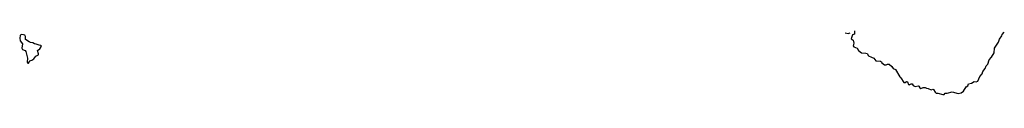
# Model space of a CAD drawing. Extents: x 2776963 to 2884430, y 684484 to 829250.
# Tile 9 of 256: x 2862471 to 2878474, y 712540 to 713535. Entities that reach past the tile are written whole.
import ezdxf

# ---------------------------------------------------------------- set-up
doc = ezdxf.new("R2010")
doc.units = 0

msp = doc.modelspace()

# ---------------------------------------------------------------- linework, layer by layer
at = {"layer": '0CON20XD'}
for points in [[(2862615, 713050), (2862635, 713091), (2862668, 713102), (2862699, 713121), (2862735, 713164), (2862774, 713185), (2862774, 713205), (2862758, 713255), (2862797, 713283), (2862826, 713325), (2862816, 713336), (2862785, 713341), (2862740, 713360), (2862714, 713364), (2862685, 713380), (2862645, 713386), (2862626, 713396), (2862567, 713437), (2862564, 713484), (2862554, 713504), (2862534, 713514), (2862495, 713519), (2862478, 713502), (2862471, 713455), (2862476, 713415), (2862514, 713365), (2862506, 713295), (2862516, 713275), (2862560, 713255), (2862573, 713243), (2862599, 713135), (2862594, 713065), (2862602, 713052), (2862615, 713050)], [(2875885, 713542), (2875936, 713534), (2875970, 713545)], [(2876040, 713575), (2876040, 713525), (2876005, 713510), (2875987, 713447), (2876015, 713427), (2876023, 713405), (2876028, 713375), (2876020, 713335), (2876027, 713317), (2876085, 713297), (2876104, 713255), (2876155, 713218), (2876225, 713216), (2876245, 713210), (2876269, 713169), (2876315, 713146), (2876354, 713134), (2876385, 713090), (2876464, 713084), (2876477, 713075), (2876486, 713056), (2876526, 713026), (2876554, 713026), (2876577, 713037), (2876604, 713034), (2876647, 712995), (2876665, 712963), (2876705, 712948), (2876775, 712830), (2876794, 712814), (2876843, 712735), (2876860, 712735), (2876885, 712752), (2876898, 712745), (2876915, 712707), (2876925, 712701), (2876962, 712715), (2876975, 712713), (2876995, 712688), (2877025, 712671), (2877075, 712682), (2877085, 712678), (2877099, 712649), (2877115, 712640), (2877156, 712654), (2877185, 712656), (2877208, 712645), (2877235, 712641), (2877283, 712617), (2877315, 712630), (2877325, 712623), (2877349, 712579), (2877365, 712566), (2877395, 712564), (2877475, 712540), (2877495, 712543), (2877515, 712562), (2877547, 712563), (2877626, 712586), (2877725, 712556), (2877775, 712568), (2877811, 712595), (2877852, 712668), (2877882, 712685), (2877890, 712715), (2877942, 712728), (2877985, 712753), (2878015, 712747), (2878045, 712758), (2878076, 712835), (2878114, 712875), (2878126, 712915), (2878164, 712965), (2878178, 713005), (2878204, 713036), (2878226, 713105), (2878265, 713147), (2878311, 713219), (2878316, 713295), (2878380, 713395), (2878397, 713443), (2878432, 713495), (2878438, 713515), (2878474, 713555)]]:
    msp.add_lwpolyline(points, dxfattribs=at)

doc.saveas('drawing.dxf')
